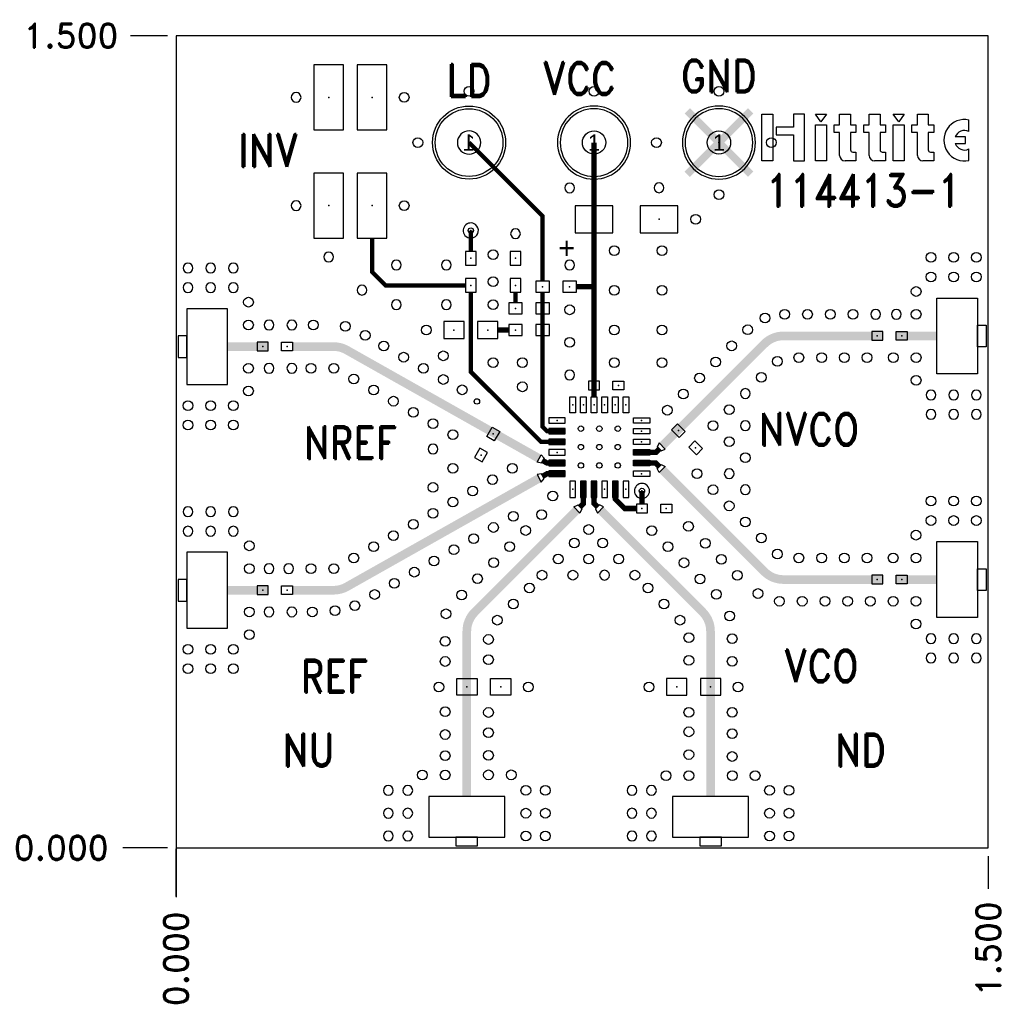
# Model space of a CAD drawing. Extents: x -0.29 to 1.53, y -0.28 to 1.53.
import ezdxf
from ezdxf.enums import TextEntityAlignment as Align

# ---------------------------------------------------------------- set-up
doc = ezdxf.new("R2010")
doc.units = 0
doc.header["$MEASUREMENT"] = 0
doc.linetypes.add('SSCOMP', pattern=[101, 100, 1])
for name, color, linetype in [('COM-NS', 4, 'Continuous'), ('DIM', 1, 'Continuous'), ('GE-NS', 144, 'Continuous'), ('HOL', 1, 'Continuous'), ('LND-NS', 5, 'Continuous'), ('MSK-CM', 4, 'Continuous'), ('NET', 7, 'Continuous'), ('NUM-CM', 7, 'Continuous'), ('out-NS', 7, 'Continuous'), ('PAD-CM', 14, 'Continuous'), ('PAD-NS', 5, 'Continuous'), ('PCB', 7, 'Continuous'), ('SLK-NS', 7, 'Continuous'), ('TIE-CM', 7, 'Continuous'), ('TRA-NS', 5, 'Continuous'), ('via', 7, 'Continuous')]:
    doc.layers.add(name, color=color, linetype=linetype)
doc.layers.get('COM-NS').off()
doc.layers.get('GE-NS').off()
doc.styles.add('ROMAND', font='romand')
doc.dimstyles.get("Standard").update_dxf_attribs({"dimtxt": 0.18, "dimasz": 0.18, "dimexe": 0.18, "dimexo": 0.0625, "dimgap": 0.09, "dimtad": 0, "dimtih": 1, "dimtoh": 1, "dimdec": 4, "dimzin": 0, "dimdsep": 46, "dimtxsty": 'Standard', "dimcen": 0.09, "dimadec": 0, "dimazin": 0, "dimtfac": 1, "dimtdec": 4, "dimtofl": 0, "dimtmove": 0, "dimatfit": 3, "dimfxl": 0, "dimtolj": 1, "dimtzin": 0, "dimarcsym": 0})

# ---------------------------------------------------------------- blocks, each defined once
blk = doc.blocks.new('hittite')
for p, q in [((-0.2396, 0.1078), (-0.2144, 0.1078)), ((-0.2396, -0.0005), (-0.2396, 0.1078)), ((-0.2144, 0.1078), (-0.2144, -0.0005)), ((-0.1413, 0.1078), (-0.1665, 0.1078)), ((-0.1665, 0.1078), (-0.1665, 0.0776)), ((-0.1413, -0.0005), (-0.1413, 0.1078)), ((-0.1156, 0.1078), (-0.0904, 0.1078)), ((-0.103, 0.0902), (-0.1156, 0.1078)), ((-0.0904, 0.1078), (-0.103, 0.0902)), ((-0.0598, 0.1078), (-0.0346, 0.1078)), ((-0.0598, 0.0826), (-0.0598, 0.1078)), ((-0.0346, 0.1078), (-0.0346, 0.0826)), ((0.0087, 0.1078), (0.0339, 0.1078)), ((0.0087, 0.0826), (0.0087, 0.1078)), ((0.0339, 0.1078), (0.0339, 0.0826)), ((0.0645, 0.1078), (0.0897, 0.1078)), ((0.0771, 0.0902), (0.0645, 0.1078)), ((0.0897, 0.1078), (0.0771, 0.0902)), ((0.1203, 0.1078), (0.1455, 0.1078)), ((0.1203, 0.0826), (0.1203, 0.1078)), ((0.1455, 0.1078), (0.1455, 0.0826)), ((0.2393, 0.0677), (0.2396, 0.0941)), ((-0.2068, 0.0776), (-0.2068, 0.0599)), ((-0.1665, 0.0776), (-0.2068, 0.0776)), ((-0.1156, 0.0826), (-0.0904, 0.0826)), ((-0.1156, -0.0005), (-0.1156, 0.0826)), ((-0.0904, 0.0826), (-0.0904, -0.0005)), ((-0.0724, 0.065), (-0.0724, 0.0826)), ((-0.0724, 0.0826), (-0.0598, 0.0826)), ((-0.0346, 0.0826), (-0.022, 0.0826)), ((-0.022, 0.0826), (-0.022, 0.065)), ((-0.0039, 0.065), (-0.0039, 0.0826)), ((-0.0039, 0.0826), (0.0087, 0.0826)), ((0.0339, 0.0826), (0.0464, 0.0826)), ((0.0464, 0.0826), (0.0464, 0.065)), ((0.0645, -0.0005), (0.0645, 0.0826)), ((0.0645, 0.0826), (0.0897, 0.0826)), ((0.0897, 0.0826), (0.0897, -0.0005)), ((0.1077, 0.065), (0.1077, 0.0826)), ((0.1077, 0.0826), (0.1203, 0.0826)), ((0.1455, 0.0826), (0.1581, 0.0826)), ((0.1581, 0.0826), (0.1581, 0.065)), ((-0.2068, 0.0599), (-0.1665, 0.0599)), ((-0.1665, 0.0599), (-0.1665, -0.0005)), ((-0.0598, 0.065), (-0.0724, 0.065)), ((-0.0598, 0.0121), (-0.0598, 0.065)), ((-0.0346, 0.065), (-0.0346, 0.0247)), ((-0.022, 0.065), (-0.0346, 0.065)), ((0.0087, 0.065), (-0.0039, 0.065)), ((0.0087, 0.0121), (0.0087, 0.065)), ((0.0339, 0.065), (0.0339, 0.0247)), ((0.0464, 0.065), (0.0339, 0.065)), ((0.1203, 0.065), (0.1077, 0.065)), ((0.1203, 0.0121), (0.1203, 0.065)), ((0.1455, 0.065), (0.1455, 0.0247)), ((0.1581, 0.065), (0.1455, 0.065)), ((0.2317, 0.0549), (0.2077, 0.0549)), ((0.2317, 0.0398), (0.2317, 0.0549)), ((0.2077, 0.0398), (0.2317, 0.0398)), ((0.2396, 0.0005), (0.2393, 0.027)), ((-0.0295, 0.0196), (-0.022, 0.0196)), ((-0.022, 0.0196), (-0.022, -0.0005)), ((0.0389, 0.0196), (0.0464, 0.0196)), ((0.0464, 0.0196), (0.0464, -0.0005)), ((0.1505, 0.0196), (0.1581, 0.0196)), ((0.1581, 0.0196), (0.1581, -0.0005)), ((-0.2371, -0.0005), (-0.2396, -0.0005)), ((-0.2144, -0.0005), (-0.2371, -0.0005)), ((-0.1665, -0.0005), (-0.1665, -0.0005)), ((-0.1665, -0.0005), (-0.1413, -0.0005)), ((-0.1131, -0.0005), (-0.1156, -0.0005)), ((-0.0904, -0.0005), (-0.1131, -0.0005)), ((-0.0346, -0.0005), (-0.0472, -0.0005)), ((-0.022, -0.0005), (-0.0346, -0.0005)), ((0.0339, -0.0005), (0.0213, -0.0005)), ((0.0464, -0.0005), (0.0339, -0.0005)), ((0.067, -0.0005), (0.0645, -0.0005)), ((0.0897, -0.0005), (0.067, -0.0005)), ((0.1455, -0.0005), (0.1329, -0.0005)), ((0.1581, -0.0005), (0.1455, -0.0005))]:
    blk.add_line(p, q)
for centre, radius, start, end in [((0.2292, 0.0473), 0.0479, 77.4712, 282.5288), ((0.2292, 0.0473), 0.0227, 63.4349, 160.5878), ((-0.0295, 0.0247), 0.00504, 180, 270), ((0.0389, 0.0247), 0.00504, 180, 270), ((0.1505, 0.0247), 0.00504, 180, 270), ((0.2292, 0.0473), 0.0227, 199.4122, 296.5651), ((-0.0472, 0.0121), 0.0126, 180, 270), ((0.0213, 0.0121), 0.0126, 180, 270), ((0.1329, 0.0121), 0.0126, 180, 270)]:
    blk.add_arc(centre, radius, start, end)
blk = doc.blocks.new('HOL-D01')
at = {"layer": 'HOL', "linetype": 'Continuous'}
blk.add_circle((0, 0), 0.005, dxfattribs=at)
blk = doc.blocks.new('VIA-D01-D0')
at = {"layer": 'HOL'}
blk.add_blockref('HOL-D01', (0, 0), dxfattribs=at)
at = {"layer": 'NET'}
blk.add_attdef('NET', text='', height=0.01, dxfattribs=at).set_placement((0, 0), align=Align.MIDDLE)
blk = doc.blocks.new('LND-NS-4-D03-D01')
at = {"layer": 'LND-NS'}
blk.add_lwpolyline([(-0.015, -0.005), (0.015, -0.005), (0.015, 0.005), (-0.015, 0.005)], close=True, dxfattribs=at)
blk.add_point((0, 0), dxfattribs=at)
blk = doc.blocks.new('HMC_LP4-NS')
at = {"layer": 'LND-NS', "xscale": -1, "rotation": 90}
for p in [(-0.0492, 0.078), (-0.0295, 0.078), (-0.0098, 0.078), (0.0098, 0.078), (0.0295, 0.078), (0.0492, 0.078)]:
    blk.add_blockref('LND-NS-4-D03-D01', p, dxfattribs=at)
at = {"layer": 'LND-NS'}
for p in [(-0.078, 0.0492), (-0.078, 0.0295), (-0.078, 0.0098), (-0.078, -0.0098), (-0.078, -0.0295), (-0.078, -0.0492)]:
    blk.add_blockref('LND-NS-4-D03-D01', p, dxfattribs=at)
at = {"layer": 'LND-NS', "xscale": -1}
for p in [(0.078, 0.0492), (0.078, 0.0295), (0.078, 0.0098), (0.078, -0.0098), (0.078, -0.0295), (0.078, -0.0492)]:
    blk.add_blockref('LND-NS-4-D03-D01', p, dxfattribs=at)
at = {"layer": 'LND-NS', "rotation": 90}
for p in [(-0.0492, -0.078), (-0.0295, -0.078), (-0.0098, -0.078), (0.0098, -0.078), (0.0295, -0.078), (0.0492, -0.078)]:
    blk.add_blockref('LND-NS-4-D03-D01', p, dxfattribs=at)
at = {"layer": 'via'}
for p in [(-0.034, 0.034), (0, 0.034), (0.034, 0.034), (-0.034, 0), (0, 0), (0.034, 0), (-0.034, -0.034), (0, -0.034), (0.034, -0.034)]:
    blk.add_blockref('VIA-D01-D0', p, dxfattribs=at)
blk = doc.blocks.new('HOL-D018')
at = {"layer": 'HOL'}
blk.add_circle((0, 0), 0.009, dxfattribs=at)
blk = doc.blocks.new('VIA-D018-D0')
at = {"layer": 'HOL'}
blk.add_blockref('HOL-D018', (0, 0), dxfattribs=at)
at = {"layer": 'NET'}
blk.add_attdef('NET', text='', height=0.01, dxfattribs=at).set_placement((0, 0), align=Align.MIDDLE)
blk = doc.blocks.new('SMA_MATCH-NS')
at = {"layer": 'TRA-NS'}
for points in [[(0.02, -0.07), (0.095, -0.07), (0.095, 0.07), (0.02, 0.07)], [(0.004, -0.02), (0.02, -0.02), (0.02, 0.02), (0.004, 0.02)]]:
    blk.add_lwpolyline(points, close=True, dxfattribs=at)
at = {"layer": 'via', "xscale": -1, "rotation": 180}
for p in [(0.022, 0.145), (0.064, 0.145), (0.106, 0.145), (0.022, 0.109), (0.064, 0.109), (0.106, 0.109)]:
    blk.add_blockref('VIA-D018-D0', p, dxfattribs=at)
at = {"layer": 'via'}
for p in [(0.022, -0.109), (0.064, -0.109), (0.106, -0.109), (0.022, -0.145), (0.064, -0.145), (0.106, -0.145)]:
    blk.add_blockref('VIA-D018-D0', p, dxfattribs=at)
blk = doc.blocks.new('A$C70C82187')
at = {"layer": 'TIE-CM', "linetype": 'SSCOMP', "const_width": 0.014}
for points in [[(-0.0586, 0.0586), (0.0586, -0.0586)], [(-0.0586, -0.0586), (0.0586, 0.0586)]]:
    blk.add_lwpolyline(points, dxfattribs=at)
blk = doc.blocks.new('PAD-CM-0-D125')
at = {"layer": 'MSK-CM'}
blk.add_lwpolyline([(-0.0675, 0, 1), (0.0675, 0, 1)], format="xyb", close=True, dxfattribs=at)
at = {"layer": 'PAD-CM'}
blk.add_lwpolyline([(-0.0625, 0, 1), (0.0625, 0, 1)], format="xyb", close=True, dxfattribs=at)
blk.add_point((0, 0), dxfattribs=at)
blk = doc.blocks.new('PIN-CM-V')
at = {"layer": 'NUM-CM'}
blk.add_attdef('PIN', text='', height=0.03, dxfattribs=at).set_placement((0, 0), align=Align.MIDDLE)
blk = doc.blocks.new('HOL-D043')
at = {"layer": 'HOL'}
blk.add_circle((0, 0), 0.0215, dxfattribs=at)
blk = doc.blocks.new('DC_PIN-NS')
at = {"layer": 'HOL'}
blk.add_blockref('HOL-D043', (0, 0), dxfattribs=at)
at = {"layer": 'NUM-CM'}
blk.add_blockref('PIN-CM-V', (0, 0), dxfattribs=at).add_auto_attribs({'PIN': '1'})
at = {"layer": 'PAD-CM'}
blk.add_blockref('PAD-CM-0-D125', (0, 0), dxfattribs=at)
blk = doc.blocks.new('LND-NS-4-D05-D07')
at = {"layer": 'LND-NS'}
blk.add_lwpolyline([(0.025, -0.035), (0.025, 0.035), (-0.025, 0.035), (-0.025, -0.035)], close=True, dxfattribs=at)
blk.add_point((0, 0), dxfattribs=at)
blk = doc.blocks.new('CASEA-NS')
at = {"layer": 'LND-NS', "rotation": 90}
for p in [(-0.06, 0), (0.06, 0)]:
    blk.add_blockref('LND-NS-4-D05-D07', p, dxfattribs=at)
at = {"layer": 'SLK-NS', "flags": 8}
blk.add_attdef('POLARITY', text='', height=0.04, dxfattribs=at).set_placement((-0.0762, -0.053), align=Align.MIDDLE)
blk = doc.blocks.new('LND-NS-4-D02-D016')
at = {"layer": 'LND-NS'}
blk.add_lwpolyline([(-0.01, -0.008), (0.01, -0.008), (0.01, 0.008), (-0.01, 0.008)], close=True, dxfattribs=at)
blk.add_point((0, 0), dxfattribs=at)
blk = doc.blocks.new('0402_16-NS')
at = {"layer": 'LND-NS'}
blk.add_blockref('LND-NS-4-D02-D016', (-0.0225, 0), dxfattribs=at)
at = {"layer": 'LND-NS', "xscale": -1}
blk.add_blockref('LND-NS-4-D02-D016', (0.0225, 0), dxfattribs=at)
blk = doc.blocks.new('LND-NS-4-D02-D025')
at = {"layer": 'LND-NS'}
blk.add_lwpolyline([(0.01, -0.0125), (0.01, 0.0125), (-0.01, 0.0125), (-0.01, -0.0125)], close=True, dxfattribs=at)
blk.add_point((0, 0), dxfattribs=at)
blk = doc.blocks.new('0402-NS')
at = {"layer": 'LND-NS', "rotation": 90}
for p in [(-0.025, 0), (0.025, 0)]:
    blk.add_blockref('LND-NS-4-D02-D025', p, dxfattribs=at)
blk = doc.blocks.new('PAD-CM-0-D028')
at = {"layer": 'PAD-CM', "linetype": 'Continuous'}
blk.add_lwpolyline([(-0.014, 0, 1), (0.014, 0, 1)], format="xyb", close=True, dxfattribs=at)
blk.add_point((0, 0), dxfattribs=at)
blk = doc.blocks.new('VIA-D01-D028')
at = {"layer": 'HOL', "linetype": 'Continuous'}
blk.add_blockref('HOL-D01', (0, 0), dxfattribs=at)
at = {"layer": 'PAD-CM', "linetype": 'Continuous'}
blk.add_blockref('PAD-CM-0-D028', (0, 0), dxfattribs=at)
at = {"layer": 'NET', "linetype": 'Continuous'}
blk.add_attdef('NET', text='', height=0.02, dxfattribs=at).set_placement((0, 0), align=Align.MIDDLE)
blk = doc.blocks.new('LND-NS-4-D031-D0375')
at = {"layer": 'LND-NS'}
blk.add_lwpolyline([(0.0155, -0.01875), (0.0155, 0.01875), (-0.0155, 0.01875), (-0.0155, -0.01875)], close=True, dxfattribs=at)
blk.add_point((0, 0), dxfattribs=at)
blk = doc.blocks.new('0603-NS')
at = {"layer": 'LND-NS', "rotation": 90}
for p in [(-0.03125, 0), (0.03125, 0)]:
    blk.add_blockref('LND-NS-4-D031-D0375', p, dxfattribs=at)
blk = doc.blocks.new('PAD-NS-4-D055-D12')
at = {"layer": 'PAD-NS'}
blk.add_lwpolyline([(0.0275, -0.06), (0.0275, 0.06), (-0.0275, 0.06), (-0.0275, -0.06)], close=True, dxfattribs=at)
blk.add_point((0, 0), dxfattribs=at)
blk = doc.blocks.new('2MM_4PIN-NS')
at = {"layer": 'PAD-NS'}
for p in [(-0.04, 0.1), (0.04, 0.1), (-0.04, -0.1), (0.04, -0.1)]:
    blk.add_blockref('PAD-NS-4-D055-D12', p, dxfattribs=at)
blk = doc.blocks.new('*D38')
at = {"layer": 'Defpoints', "color": 0}
for p in [(-0.0984, 0), (0, 0), (0, 0)]:
    blk.add_point(p, dxfattribs=at)
at = {"layer": 'DIM', "color": 0, "lineweight": -2}
blk.add_line((-0.0156, 0), (-0.0984, 0), dxfattribs=at)
at = {"layer": 'DIM', "color": 0, "insert": (-0.212, 0), "char_height": 0.045, "attachment_point": 5, "style": 'ROMAND'}
blk.add_mtext('\\A1;0.000', dxfattribs=at)
blk = doc.blocks.new('*D39')
at = {"layer": 'Defpoints', "color": 0}
for p in [(-0.0838, 1.5), (0, 1.5), (0, 0)]:
    blk.add_point(p, dxfattribs=at)
at = {"layer": 'DIM', "color": 0, "lineweight": -2}
blk.add_line((-0.0156, 1.5), (-0.0838, 1.5), dxfattribs=at)
at = {"layer": 'DIM', "color": 0, "insert": (-0.1941, 1.5), "char_height": 0.045, "attachment_point": 5, "style": 'ROMAND'}
blk.add_mtext('\\A1;1.500', dxfattribs=at)
blk = doc.blocks.new('*D40')
at = {"layer": 'Defpoints', "color": 0}
for p in [(0, 0), (0, 0), (0, -0.0914)]:
    blk.add_point(p, dxfattribs=at)
at = {"layer": 'DIM', "color": 0, "lineweight": -2}
for p, q in [((0, -0.09), (0, -0.0014)), ((0, -0.0014), (0, -0.0914)), ((0, -0.0156), (0, -0.09))]:
    blk.add_line(p, q, dxfattribs=at)
at = {"layer": 'DIM', "color": 0, "insert": (0, -0.2049), "char_height": 0.045, "attachment_point": 5, "rotation": 90, "style": 'ROMAND'}
blk.add_mtext('\\A1;0.000', dxfattribs=at)
blk = doc.blocks.new('*D41')
at = {"layer": 'Defpoints', "color": 0}
for p in [(0, 0), (1.5, 0), (1.5, -0.076)]:
    blk.add_point(p, dxfattribs=at)
at = {"layer": 'DIM', "color": 0, "lineweight": -2}
blk.add_line((1.5, -0.0156), (1.5, -0.076), dxfattribs=at)
at = {"layer": 'DIM', "color": 0, "insert": (1.5, -0.1864), "char_height": 0.045, "attachment_point": 5, "rotation": 90, "style": 'ROMAND'}
blk.add_mtext('\\A1;1.500', dxfattribs=at)

msp = doc.modelspace()

# ---------------------------------------------------------------- linework, layer by layer
at = {"layer": 'PCB'}
msp.add_lwpolyline([(0, 0), (1.5, 0), (1.5, 1.5), (0, 1.5)], close=True, dxfattribs=at)
at = {"layer": 'TRA-NS', "linetype": 'SSCOMP'}
for points, const_width in [([(0.6769, 1.0463), (0.6769, 1.1667), (0.5411, 1.3026)], 0.008), ([(0.7719, 0.8331), (0.7719, 1.3026)], 0.01), ([(0.3619, 1.1261), (0.3619, 1.0638), (0.3869, 1.0388), (0.5344, 1.0388)], 0.008), ([(0.5444, 1.1013), (0.5444, 1.1401)], 0.008), ([(0.7669, 1.0363), (0.7394, 1.0363)], 0.01), ([(0.5444, 1.0263), (0.5444, 0.8792), (0.6738, 0.75), (0.7187, 0.75)], 0.008), ([(0.6269, 1.0263), (0.6269, 1.0063)], 0.008), ([(0.7187, 0.7697), (0.6848, 0.7697), (0.6769, 0.7776), (0.6769, 1.0263)], 0.008), ([(0.6144, 0.9563), (0.5944, 0.9563)], 0.01), ([(1.405, 0.9455), (1.33, 0.9455)], 0.016), ([(0.095, 0.9258), (0.17, 0.9258)], 0.016), ([(0.8447, 0.7303), (0.8859, 0.7303), (0.8933, 0.7377)], 0.01), ([(0.7187, 0.7106), (0.6852, 0.7106), (0.6761, 0.7158)], 0.01), ([(0.8447, 0.7106), (0.8859, 0.7106), (0.8932, 0.7033)], 0.01), ([(0.7187, 0.6909), (0.6852, 0.6909), (0.6761, 0.6857)], 0.01), ([(0.7522, 0.6772), (0.7522, 0.636), (0.745, 0.6288)], 0.01), ([(0.7719, 0.6772), (0.7719, 0.636), (0.779, 0.6288)], 0.01), ([(0.8604, 0.6591), (0.8604, 0.6348)], 0.01), ([(1.405, 0.4955), (1.33, 0.4955)], 0.016), ([(0.095, 0.4758), (0.17, 0.4758)], 0.016)]:
    msp.add_lwpolyline(points, dxfattribs=dict(at, const_width=const_width))
at = {"layer": 'TRA-NS', "linetype": 'SSCOMP', "const_width": 0.016}
for points in [[(0.897, 0.7414), (1.0864, 0.9308, -0.198912), (1.1217, 0.9455), (1.305, 0.9455)], [(0.6706, 0.719), (0.3154, 0.9193, 0.12911), (0.2909, 0.9258), (0.215, 0.9258)], [(0.8972, 0.6993), (1.0864, 0.5101, 0.198912), (1.1217, 0.4955), (1.305, 0.4955)], [(0.6706, 0.6826), (0.3154, 0.4822, -0.12911), (0.2909, 0.4758), (0.215, 0.4758)], [(0.741, 0.6248), (0.5517, 0.4355, 0.198912), (0.537, 0.4001), (0.537, 0.095)], [(0.7829, 0.6249), (0.9724, 0.4355, -0.198912), (0.987, 0.4001), (0.987, 0.095)]]:
    msp.add_lwpolyline(points, format="xyb", dxfattribs=at)
at = {"layer": 'TRA-NS'}
for points in [[(0.9035, 0.7366), (0.8922, 0.7479), (0.8886, 0.7401), (0.8957, 0.7331)], [(0.6666, 0.7121), (0.6745, 0.726), (0.68, 0.7194), (0.675, 0.7107)], [(0.9035, 0.7043), (0.8922, 0.693), (0.8886, 0.7008), (0.8957, 0.7079)], [(0.6666, 0.6895), (0.6745, 0.6756), (0.68, 0.6822), (0.675, 0.6909)], [(0.7459, 0.6184), (0.7346, 0.6297), (0.7423, 0.6332), (0.7494, 0.6261)], [(0.7781, 0.6184), (0.7895, 0.6297), (0.7817, 0.6332), (0.7746, 0.6261)]]:
    msp.add_lwpolyline(points, close=True, dxfattribs=at)
at = {"layer": 'TRA-NS', "linetype": 'SSCOMP'}
msp.add_lwpolyline([(0.8112, 0.6772, 0.01, 0.01, 0), (0.8112, 0.644, 0.01, 0.01, 0), (0.8284, 0.6268, 0.01, 0.01, 0), (0.8504, 0.6268, 0, 0, 0)], format="xyseb", dxfattribs=at)

# ---------------------------------------------------------------- block references
at = {"layer": 'COM-NS'}
for name, p in [('2MM_4PIN-NS', (0.3219, 1.2861)), ('DC_PIN-NS', (0.7719, 1.3026)), ('DC_PIN-NS', (1.0026, 1.3026)), ('A$C70C82187', (1.0026, 1.3026)), ('SMA_MATCH-NS', (0, 0.9258)), ('0402-NS', (0.7019, 1.0363)), ('0402-NS', (0.6519, 0.9963)), ('0402-NS', (0.6519, 0.9563)), ('0402_16-NS', (0.1825, 0.9258)), ('0402_16-NS', (0.7944, 0.8539)), ('SMA_MATCH-NS', (0, 0.4758)), ('0402_16-NS', (0.8829, 0.6268)), ('0402_16-NS', (0.1825, 0.4758)), ('0603-NS', (0.9558, 0.2972))]:
    msp.add_blockref(name, p, dxfattribs=at)
at = {"layer": 'COM-NS', "xscale": -1}
for name, p in [('DC_PIN-NS', (0.5411, 1.3026)), ('SMA_MATCH-NS', (1.5, 0.9455)), ('0402_16-NS', (1.3175, 0.9455)), ('SMA_MATCH-NS', (1.5, 0.4955)), ('0402_16-NS', (1.3175, 0.4955)), ('0603-NS', (0.5683, 0.2972))]:
    msp.add_blockref(name, p, dxfattribs=at)
at = {"layer": 'COM-NS'}
ref = msp.add_blockref('CASEA-NS', (0.8319, 1.161), dxfattribs=at)
ref.add_attrib('POLARITY', '+', dxfattribs={"layer": 'SLK-NS', "height": 0.04, "flags": 8}).set_placement((0.7213, 1.108), align=Align.MIDDLE)
for name, p, rotation in [('0402-NS', (0.5444, 1.0638), 90), ('0402-NS', (0.6269, 1.0638), 270), ('0402_16-NS', (0.5745, 0.745), 59.94536366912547), ('SMA_MATCH-NS', (0.537, 0), 90), ('SMA_MATCH-NS', (0.987, 0), 90)]:
    msp.add_blockref(name, p, dxfattribs=dict(at, rotation=rotation))
at = {"layer": 'COM-NS', "linetype": 'SSCOMP'}
msp.add_blockref('HMC_LP4-NS', (0.7817, 0.7402), dxfattribs=at)
at = {"layer": 'COM-NS', "xscale": -1, "rotation": 315}
msp.add_blockref('0402_16-NS', (0.9436, 0.7546), dxfattribs=at)
at = {"layer": 'GE-NS', "xscale": -1}
for p, rotation in [((0.8919, 1.219), 270), ((0.6269, 1.1342), 90), ((1.3301, 0.9855), 180)]:
    msp.add_blockref('VIA-D018-D0', p, dxfattribs=dict(at, rotation=rotation))
at = {"layer": 'GE-NS', "rotation": 270}
for p in [(0.9595, 1.161), (0.8974, 1.1031), (0.8974, 1.0297), (0.8974, 0.9563)]:
    msp.add_blockref('VIA-D018-D0', p, dxfattribs=at)
at = {"layer": 'GE-NS'}
for p in [(1.3667, 1.0275), (0.1338, 1.0078), (1.3667, 0.9855), (0.1338, 0.9658), (1.3247, 0.9055), (1.3667, 0.9055), (0.1338, 0.8858), (1.3667, 0.8635), (0.1338, 0.8438), (1.3663, 0.5775), (0.1353, 0.5578), (1.3243, 0.5355), (1.3663, 0.5355), (0.1355, 0.5158), (1.3243, 0.4555), (1.3663, 0.4555), (0.1355, 0.4358), (1.3663, 0.4135), (0.1353, 0.3938), (0.455, 0.1346), (0.497, 0.1347), (0.577, 0.1348), (0.619, 0.1348), (0.905, 0.1334), (0.947, 0.1334), (1.0274, 0.1334), (1.0694, 0.1334)]:
    msp.add_blockref('VIA-D018-D0', p, dxfattribs=at)
at = {"layer": 'out-NS', "rotation": 179.9999999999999}
msp.add_blockref('0603-NS', (0.5444, 0.9563), dxfattribs=at)
at = {"layer": 'SLK-NS', "xscale": 0.7978949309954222, "yscale": 0.7978949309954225, "zscale": 0.7978949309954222}
msp.add_blockref('hittite', (1.2731, 1.2692), dxfattribs=at)
at = {"layer": 'TRA-NS'}
for p in [(0.5411, 1.3973), (0.7719, 1.3973), (1.0026, 1.3973), (0.4213, 1.3861), (0.4466, 1.3026), (0.8872, 1.3026), (1.0994, 1.3026), (1.0026, 1.2065), (0.4213, 1.1861), (0.8092, 1.1031), (0.5856, 1.0956), (0.5856, 1.0456), (0.8092, 1.0297), (0.5856, 1.0031), (0.7269, 0.9937), (1.0878, 0.9784), (1.1241, 0.9854), (1.1661, 0.9855), (1.2081, 0.9855), (1.2501, 0.9855), (0.2535, 0.9658), (0.3125, 0.9633), (0.4623, 0.9563), (0.8092, 0.9563), (1.0558, 0.9568), (0.3493, 0.9465), (0.3837, 0.9269), (0.7269, 0.9336), (1.0261, 0.9271), (0.4203, 0.9062), (0.4935, 0.9087), (1.1501, 0.9055), (1.1921, 0.9055), (1.2341, 0.9055), (1.2761, 0.9055), (0.2494, 0.8858), (0.2914, 0.8858), (0.4569, 0.8856), (0.5856, 0.8962), (0.6397, 0.8962), (0.8092, 0.8962), (0.8974, 0.8962), (0.9964, 0.8974), (1.1106, 0.8985), (0.3283, 0.8661), (0.4935, 0.865), (0.9667, 0.8677), (1.0809, 0.8688), (0.5284, 0.8459), (0.6397, 0.8515), (0.3649, 0.8455), (0.937, 0.838), (0.4015, 0.8249), (1.0215, 0.8094), (0.4381, 0.8042), (0.9073, 0.8083), (0.4747, 0.7836), (0.9918, 0.7797), (0.5112, 0.763), (1.0512, 0.7205), (0.5112, 0.7011), (0.621, 0.7011), (0.9621, 0.691), (0.4747, 0.6656), (0.5844, 0.6799), (0.5478, 0.6592), (0.6958, 0.65), (0.9918, 0.6613), (0.5112, 0.6386), (1.0215, 0.6316), (0.4747, 0.618), (0.6228, 0.6124), (0.675, 0.6154), (0.4381, 0.5973), (0.5862, 0.5917), (0.9463, 0.5936), (1.0512, 0.6019), (0.4015, 0.5767), (0.6458, 0.5861), (0.762, 0.5879), (0.8786, 0.5858), (0.3649, 0.5561), (0.5497, 0.5711), (0.6161, 0.5564), (0.7354, 0.563), (0.7879, 0.563), (0.9083, 0.5561), (0.9773, 0.5626), (1.0809, 0.5722), (0.5131, 0.5505), (1.1106, 0.5425), (0.3283, 0.5354), (0.4765, 0.5298), (0.5864, 0.5267), (0.7057, 0.5333), (0.762, 0.5333), (0.8176, 0.5333), (0.938, 0.5264), (1.007, 0.5329), (1.1501, 0.5355), (1.1921, 0.5355), (1.2341, 0.5355), (1.2761, 0.5355), (0.2494, 0.5158), (0.2914, 0.5158), (0.4399, 0.5092), (0.676, 0.5036), (0.7328, 0.5036), (0.8473, 0.5036), (1.0367, 0.5032), (0.4033, 0.4886), (0.5567, 0.497), (0.9677, 0.4967), (0.3668, 0.4679), (0.5276, 0.4668), (0.6527, 0.4799), (0.8714, 0.4799), (0.9977, 0.4682), (1.0746, 0.4697), (0.3302, 0.4473), (0.623, 0.4502), (0.9011, 0.4502), (1.1143, 0.4555), (1.1563, 0.4555), (1.1983, 0.4555), (1.2403, 0.4555), (1.2823, 0.4555), (0.2517, 0.4358), (0.2936, 0.4382), (0.4984, 0.4322), (1.0224, 0.4282), (0.5933, 0.4205), (0.9307, 0.4205), (0.497, 0.3812), (0.577, 0.3848), (0.947, 0.3881), (1.027, 0.3863), (0.497, 0.3442), (0.577, 0.3477), (0.947, 0.3461), (1.027, 0.3443), (0.4854, 0.2972), (0.6504, 0.2972), (0.8735, 0.2972), (1.0379, 0.2972), (0.497, 0.2513), (0.577, 0.25), (0.947, 0.2502), (1.027, 0.2502), (0.497, 0.2093), (0.577, 0.2128), (0.947, 0.2143), (1.027, 0.2107), (0.497, 0.1702), (0.577, 0.1708), (0.947, 0.1723), (1.027, 0.1687)]:
    msp.add_blockref('VIA-D018-D0', p, dxfattribs=at)
at = {"layer": 'TRA-NS', "xscale": -1}
for p in [(0.2218, 1.3861), (0.2218, 1.1861), (0.2819, 1.0914), (0.4068, 1.0765), (0.4992, 1.0765), (0.3434, 1.03), (0.4068, 1.0031), (0.4992, 1.0031), (1.2921, 0.9855), (0.1719, 0.9658), (0.2139, 0.9658), (0.1719, 0.8858), (0.2139, 0.8858), (1.0512, 0.7797), (1.0215, 0.691), (1.0512, 0.6613), (0.1719, 0.5158), (0.2082, 0.5158), (0.7913, 0.5036), (0.1719, 0.4358), (0.2139, 0.4358)]:
    msp.add_blockref('VIA-D018-D0', p, dxfattribs=at)
for p, rotation in [((0.7269, 1.2189), 180), ((0.7269, 1.0763), 180), ((0.7269, 0.8735), 180), ((1.0512, 0.8391), 90), ((0.4747, 0.7365), 180)]:
    msp.add_blockref('VIA-D018-D0', p, dxfattribs=dict(at, rotation=rotation))
at = {"layer": 'TRA-NS', "rotation": 180}
msp.add_blockref('VIA-D018-D0', (1.0215, 0.75), dxfattribs=at)
at = {"layer": 'via'}
for p, rotation in [((0.5444, 1.1401), 231.3401917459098), ((0.8604, 0.6591), 180)]:
    msp.add_blockref('VIA-D01-D028', p, dxfattribs=dict(at, rotation=rotation))
msp.add_blockref('VIA-D01-D0', (0.5556, 0.8244), dxfattribs=at)

# ---------------------------------------------------------------- texts
at = {"layer": 'SLK-NS', "style": 'ROMAND', "width": 0.85}
for s, p in [('GND', (1.0026, 1.3955)), ('LD', (0.5411, 1.3872)), ('VCC', (0.7446, 1.3909)), ('INV', (0.1705, 1.2578)), ('114413-1', (1.2699, 1.1843))]:
    msp.add_text(s, height=0.06, dxfattribs=at).set_placement(p, align=Align.CENTER)
for s, p in [('NVCO', (1.2616, 0.7429)), ('NREF', (0.4083, 0.7183)), ('VCO', (1.2602, 0.3059)), ('REF', (0.3549, 0.2871))]:
    msp.add_text(s, height=0.06, dxfattribs=at).set_placement(p, align=Align.RIGHT)
for s, p in [('NU', (0.1967, 0.1505)), ('ND', (1.217, 0.1505))]:
    msp.add_text(s, height=0.06, dxfattribs=at).set_placement(p)

# ---------------------------------------------------------------- dimensions: what is measured, and where the dimension line sits
at = {"layer": 'DIM'}
for feature_location, offset, dtype, picture, middle in [((0, 1.5), (-0.0838, 0), 0, '*D39', (-0.1941, 1.5)), ((0, 0), (-0.0984364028, 0), 0, '*D38', (-0.2120078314, 0)), ((0, 0), (0, -0.0913644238), 1, '*D40', (0, -0.2049358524)), ((1.5, 0), (0, -0.076), 1, '*D41', (1.5, -0.1864))]:
    dim = msp.add_ordinate_dim(feature_location=feature_location, offset=offset, dtype=dtype, origin=(0, 0), dimstyle='Standard', override={"dimscale": 0.25, "dimdec": 3, "dimtxsty": 'ROMAND', "dimtdec": 3}, dxfattribs=at)
    dim.commit()
    dim.dimension.update_dxf_attribs({"geometry": picture, "text_midpoint": middle})

doc.saveas('drawing.dxf')
